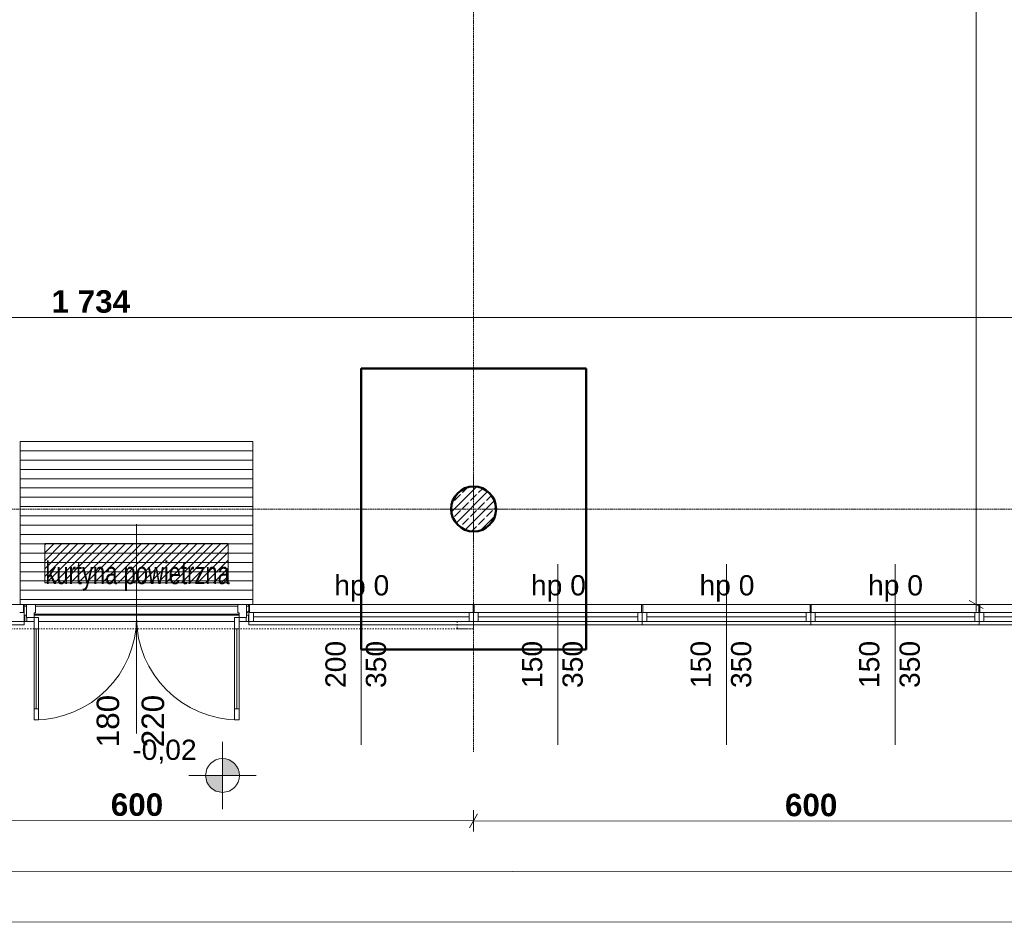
# Model space of a CAD drawing. Extents: x -7314 to 11761, y 144 to 9383.
# Tile 143 of 193: x 5025 to 5901, y 5717 to 6522. Entities that reach past the tile are written whole.
import ezdxf
from ezdxf.xclip import XClip

# ---------------------------------------------------------------- set-up
doc = ezdxf.new("R2010")
doc.units = 0
doc.header["$MEASUREMENT"] = 0
doc.header["$XCLIPFRAME"] = 0
for name, pattern in [('Krawędzie ukryte', [68, 48, -20]), ('Przerywana', [96, 48, -48]), ('Przerywana gęsta', [36, 24, -12]), ('Wipeout_Contour', [20000, 0, -20000])]:
    doc.linetypes.add(name, pattern=pattern)
for name, color, linetype in [('FORMA - Arch 01 - 299-A Wymiary Opisy wewnetrzne', 7, 'Continuous'), ('FORMA - Arch 01 - 410-K Osie', 7, 'Continuous'), ('FORMA - Arch 01 - 440-K Słupy', 7, 'Continuous'), ('FORMA - Arch 04 - Wymiary ogólne', 7, 'Continuous'), ('FORMA - Arch 05 - inst co', 7, 'Continuous')]:
    doc.layers.add(name, color=color, linetype=linetype)
doc.styles.add('STYL_AUTOMATYCZNY_2', font='arial.ttf')
doc.styles.add('STYL_AUTOMATYCZNY_7', font='arial.ttf', dxfattribs={"width": 0.7})
doc.styles.add('STYL_AUTOMATYCZNY_8', font='arial.ttf')
doc.styles.add('STYL_AUTOMATYCZNY_9', font='arial.ttf')
pattern_1 = [(0, (4185.3, -5972.398), (0, 17.320508), [0, -10]), (0, (4190.3, -5963.738), (0, 17.320508), [0, -10])]
pattern_2 = [(45, (4185.3, -5972.398), (-17.67767, 17.67767), []), (45, (4181.764, -5968.863), (-17.67767, 17.67767), []), (45, (4178.229, -5965.327), (-17.67767, 17.67767), [])]

# ---------------------------------------------------------------- blocks, each defined once
blk = doc.blocks.new('Rysunek_1_1', base_point=(4185.3, -5972.4))
at = {"linetype": 'Continuous', "lineweight": 13}
h = blk.add_hatch(dxfattribs=at)
h.set_pattern_fill('Sklejka_0001', color=252, style=0, pattern_type=2)
h.set_pattern_definition([(180, (5163.1415, 6031.112), (0, 8.27714), [])])
h.paths.add_polyline_path([(5232.45, 6146.94), (5025.53, 6146.94), (5025.53, 6001.98), (5232.45, 6001.98)])
at = {"layer": 'FORMA - Arch 01 - 299-A Wymiary Opisy wewnetrzne', "linetype": 'Continuous', "lineweight": 5}
for points in [[(5205.55, 5849.76), (5220.55, 5849.76), (5219.4, 5855.51), (5216.15, 5860.37), (5211.29, 5863.62), (5205.55, 5864.76)], [(5205.55, 5849.76), (5190.55, 5849.76), (5191.69, 5844.02), (5194.94, 5839.16), (5199.81, 5835.91), (5205.55, 5834.76)]]:
    blk.add_hatch(color=7, dxfattribs=at).paths.add_polyline_path(points)
at = {"layer": 'FORMA - Arch 01 - 440-K Słupy', "linetype": 'Continuous', "lineweight": 5}
h = blk.add_hatch(dxfattribs=at)
h.set_pattern_fill('beton_zbrojony_gęsty_0001', style=0, pattern_type=2)
h.set_pattern_definition([(45, (4185.3, -5972.398), (-7.071068, 7.071068), []), (45, (4181.764, -5968.863), (-7.071068, 7.071068), [7.5, -2.5])])
h.paths.add_polyline_path([(5449.04, 6086.9, 0.414214), (5429.04, 6106.9, 0.414214), (5409.04, 6086.9, 0.414214), (5429.04, 6066.9, 0.414214)])
at = {"layer": 'FORMA - Arch 05 - inst co', "linetype": 'Continuous', "lineweight": 15}
h = blk.add_hatch(dxfattribs=at)
h.set_pattern_fill('cegła_zwykła_gęsta_0001', color=214, style=0, pattern_type=2)
h.set_pattern_definition([(45, (4185.2997, -5972.398), (-3.535534, 3.535534), [])])
h.paths.add_polyline_path([(5210.62, 6021.06), (5210.62, 6056.06), (5047.46, 6056.06), (5047.46, 6021.06)])
at = {"color": 7, "linetype": 'Continuous', "lineweight": 13, "ltscale": 0.025}
for p, q in [((5429.04, 5983.9), (5429.04, 5986.9)), ((5579.04, 5983.9), (5579.04, 5986.9)), ((5729.04, 5983.9), (5729.04, 5986.9)), ((5879.04, 5983.9), (5879.04, 5986.9))]:
    blk.add_line(p, q, dxfattribs=at)
at = {"color": 251, "linetype": 'Continuous', "lineweight": 13, "ltscale": 0.025, "flags": 128}
blk.add_lwpolyline([(5232.45, 6146.94), (5025.53, 6146.94), (5025.53, 6001.98), (5232.45, 6001.98)], close=True, dxfattribs=at)
at = {"color": 7, "linetype": 'Przerywana', "lineweight": 13, "ltscale": 0.025, "flags": 128}
for points in [[(4827.82, 5980.34), (5429.04, 5980.34), (5429.04, 5986.9), (4827.82, 5986.9)], [(5414.38, 5986.9), (5414.38, 5980.34), (5429.04, 5980.34), (5429.04, 5986.9)]]:
    blk.add_lwpolyline(points, close=True, dxfattribs=at)
at = {"layer": 'FORMA - Arch 01 - 299-A Wymiary Opisy wewnetrzne', "color": 7, "linetype": 'Continuous', "lineweight": 5, "ltscale": 0.025}
for p, q in [((5205.55, 5819.76), (5205.55, 5879.77)), ((5175.55, 5849.76), (5235.55, 5849.76))]:
    blk.add_line(p, q, dxfattribs=at)
blk.add_circle((5205.55, 5849.76), 15, dxfattribs=at)
at = {"layer": 'FORMA - Arch 01 - 410-K Osie', "color": 7, "linetype": 'Krawędzie ukryte', "lineweight": 13, "ltscale": 0.025}
for p, q in [((9436.16, 6086.9), (587.6, 6086.9)), ((5429.04, 5890.7), (5429.04, 5870.77))]:
    blk.add_line(p, q, dxfattribs=at)
at = {"layer": 'FORMA - Arch 01 - 440-K Słupy', "color": 1, "linetype": 'Continuous', "lineweight": 13, "ltscale": 0.025}
for p, q in [((5429.04, 6094.9), (5429.04, 6114.9)), ((5421.04, 6086.9), (5401.04, 6086.9)), ((5437.04, 6086.9), (5457.04, 6086.9)), ((5429.04, 6078.9), (5429.04, 6058.9))]:
    blk.add_line(p, q, dxfattribs=at)
at = {"layer": 'FORMA - Arch 01 - 440-K Słupy', "color": 7, "linetype": 'Continuous', "lineweight": 25, "ltscale": 0.025, "flags": 128}
blk.add_lwpolyline([(5449.04, 6086.9, -0.414214), (5429.04, 6066.9, -0.414214), (5409.04, 6086.9, -0.414214), (5429.04, 6106.9, -0.414214)], format="xyb", close=True, dxfattribs=at)
at = {"layer": 'FORMA - Arch 01 - 440-K Słupy', "color": 1, "linetype": 'Continuous', "lineweight": 13, "ltscale": 0.025}
blk.add_point((5429.04, 6086.9), dxfattribs=at)
at = {"layer": 'FORMA - Arch 04 - Wymiary ogólne', "color": 154, "linetype": 'Continuous', "lineweight": 13, "ltscale": 0.025}
for p, q in [((5939.27, 6257.3), (4205.62, 6257.3)), ((5428.98, 5800), (5429, 5818.75)), ((4828.99, 5809.71), (5428.99, 5809.38)), ((5432.6, 5815.62), (5425.38, 5803.13)), ((5428.99, 5809.38), (6029, 5809.04)), ((3415.92, 5765.49), (8528.92, 5762.65)), ((3415.89, 5720.49), (9134.09, 5717.32))]:
    blk.add_line(p, q, dxfattribs=at)
at = {"layer": 'FORMA - Arch 05 - inst co', "color": 7, "linetype": 'Continuous', "lineweight": 13, "ltscale": 0.025, "flags": 128}
blk.add_lwpolyline([(5210.62, 6021.06), (5210.62, 6056.06), (5047.46, 6056.06), (5047.46, 6021.06)], close=True, dxfattribs=at)
at = {"color": 7, "linetype": 'Continuous', "lineweight": 13, "char_height": 18, "attachment_point": 7, "style": 'STYL_AUTOMATYCZNY_2'}
for insert in [(5305.02, 6004.57), (5480.02, 6004.57), (5630.02, 6004.57), (5780.02, 6004.57)]:
    blk.add_mtext('\\A1;{\\pql;\\pt0;\\fArial|b0|i0|c238|p0;\\W1.000000;hp 0\\fArial|b0|i0|c238|p0;\\W1.000000;\\A1{\\H.66x;\\S^  ;}\\fArial|b0|i0|c238|p0;\\W1.000000;\\fArial|b0|i0|c238|p0;\\W1.000000;}', dxfattribs=dict(at, insert=insert))
at = {"color": 7, "linetype": 'Continuous', "lineweight": 13, "insert": (5159.38, 5874.88), "char_height": 20, "attachment_point": 7, "rotation": 90, "style": 'STYL_AUTOMATYCZNY_2'}
blk.add_mtext('\\A1;{\\pql;\\pt0;\\fArial|b0|i0|c238|p0;\\W1.000000;220\\fArial|b0|i0|c238|p0;\\W1.000000;\\A1{\\H.66x;\\S^  ;}\\fArial|b0|i0|c238|p0;\\W1.000000;\\fArial|b0|i0|c238|p0;\\W1.000000;}', dxfattribs=at)
at = {"layer": 'FORMA - Arch 01 - 299-A Wymiary Opisy wewnetrzne', "color": 7, "linetype": 'Continuous', "lineweight": 13, "insert": (5125.23, 5860.29), "char_height": 18, "width": 56.2662, "attachment_point": 7, "style": 'STYL_AUTOMATYCZNY_8'}
blk.add_mtext('\\A1;{\\pql;\\fArial|b0|i0|c238|p0;\\W1.000000;-0,02}', dxfattribs=at)
at = {"layer": 'FORMA - Arch 04 - Wymiary ogólne', "color": 154, "linetype": 'Continuous', "lineweight": 13, "insert": (5053.38, 6261.3), "char_height": 20, "width": 68.6384, "attachment_point": 7, "style": 'STYL_AUTOMATYCZNY_9'}
blk.add_mtext('\\A1;{\\pql;\\fArial|b1|i0|c238|p0;\\W1.000000;1\xa0734}', dxfattribs=at)
at = {"layer": 'FORMA - Arch 04 - Wymiary ogólne', "color": 154, "linetype": 'Continuous', "lineweight": 13, "char_height": 20, "width": 45.7634, "attachment_point": 7, "rotation": 359.96817, "style": 'STYL_AUTOMATYCZNY_9'}
for insert in [(5106.11, 5813.56), (5706.11, 5813.22)]:
    blk.add_mtext('\\A1;{\\pql;\\fArial|b1|i0|c238|p0;\\W1.000000;600}', dxfattribs=dict(at, insert=insert))
at = {"layer": 'FORMA - Arch 05 - inst co', "color": 7, "linetype": 'Continuous', "lineweight": 13, "insert": (5047.88, 6014.02), "char_height": 20, "attachment_point": 7, "style": 'STYL_AUTOMATYCZNY_7'}
blk.add_mtext('\\A1;{\\pql;\\fArial|b0|i0|c238|p0;\\W0.700000;kurtyna powietrzna}', dxfattribs=at)
at = {"color": 254, "linetype": 'Wipeout_Contour', "lineweight": 0, "ltscale": 40453.745604}
blk.add_wipeout([(5428.54, 6001.9), (5428.54, 5994.9), (5429.04, 5994.9), (5429.04, 6001.4), (5429.04, 6001.9)], dxfattribs=at)
at = {"color": 254, "linetype": 'Wipeout_Contour', "lineweight": 0, "ltscale": 40960.756733}
blk.add_wipeout([(5578.54, 6001.9), (5578.54, 5994.9), (5579.04, 5994.9), (5579.04, 6001.4), (5579.04, 6001.9)], dxfattribs=at)
at = {"color": 254, "linetype": 'Wipeout_Contour', "lineweight": 0, "ltscale": 41475.132922}
blk.add_wipeout([(5728.54, 6001.9), (5728.54, 5994.9), (5729.04, 5994.9), (5729.04, 6001.4), (5729.04, 6001.9)], dxfattribs=at)
at = {"color": 254, "linetype": 'Wipeout_Contour', "lineweight": 0, "ltscale": 41996.603547}
blk.add_wipeout([(5878.54, 6001.9), (5878.54, 5994.9), (5879.04, 5994.9), (5879.04, 6001.4), (5879.04, 6001.9)], dxfattribs=at)
at = {"linetype": 'Continuous', "lineweight": 5}
h = blk.add_hatch(dxfattribs=at)
h.set_pattern_fill('Tynk__4__0001', style=0, pattern_type=2)
h.set_pattern_definition(pattern_1)
h.paths.add_polyline_path([(5428.54, 6001.9), (5428.54, 5994.9), (5429.04, 5994.9), (5429.04, 6001.4), (5429.04, 6001.9)])
h = blk.add_hatch(dxfattribs=at)
h.set_pattern_fill('Tynk__4__0001', style=0, pattern_type=2)
h.set_pattern_definition(pattern_1)
h.paths.add_polyline_path([(5578.54, 6001.9), (5578.54, 5994.9), (5579.04, 5994.9), (5579.04, 6001.4), (5579.04, 6001.9)])
h = blk.add_hatch(dxfattribs=at)
h.set_pattern_fill('Tynk__4__0001', style=0, pattern_type=2)
h.set_pattern_definition(pattern_1)
h.paths.add_polyline_path([(5728.54, 6001.9), (5728.54, 5994.9), (5729.04, 5994.9), (5729.04, 6001.4), (5729.04, 6001.9)])
h = blk.add_hatch(dxfattribs=at)
h.set_pattern_fill('Tynk__4__0001', style=0, pattern_type=2)
h.set_pattern_definition(pattern_1)
h.paths.add_polyline_path([(5878.54, 6001.9), (5878.54, 5994.9), (5879.04, 5994.9), (5879.04, 6001.4), (5879.04, 6001.9)])
at = {"color": 254, "linetype": 'Wipeout_Contour', "lineweight": 0, "ltscale": 39791.644677}
blk.add_wipeout([(5229.04, 6001.9), (5229.04, 6001.4), (5229.04, 5994.9), (5229.54, 5994.9), (5229.54, 6001.9)], dxfattribs=at)
at = {"linetype": 'Continuous', "lineweight": 5}
h = blk.add_hatch(dxfattribs=at)
h.set_pattern_fill('Tynk__4__0001', style=0, pattern_type=2)
h.set_pattern_definition(pattern_1)
h.paths.add_polyline_path([(5229.04, 6001.9), (5229.04, 6001.4), (5229.04, 5994.9), (5229.54, 5994.9), (5229.54, 6001.9)])
at = {"color": 254, "linetype": 'Wipeout_Contour', "lineweight": 0, "ltscale": 40455.758525}
blk.add_wipeout([(5429.04, 6001.9), (5429.04, 6001.4), (5429.04, 5994.9), (5429.54, 5994.9), (5429.54, 6001.9)], dxfattribs=at)
at = {"color": 254, "linetype": 'Wipeout_Contour', "lineweight": 0, "ltscale": 40962.799667}
blk.add_wipeout([(5579.04, 6001.9), (5579.04, 6001.4), (5579.04, 5994.9), (5579.54, 5994.9), (5579.54, 6001.9)], dxfattribs=at)
at = {"color": 254, "linetype": 'Wipeout_Contour', "lineweight": 0, "ltscale": 41477.204767}
blk.add_wipeout([(5729.04, 6001.9), (5729.04, 6001.4), (5729.04, 5994.9), (5729.54, 5994.9), (5729.54, 6001.9)], dxfattribs=at)
at = {"color": 254, "linetype": 'Wipeout_Contour', "lineweight": 0, "ltscale": 41998.703241}
blk.add_wipeout([(5879.04, 6001.9), (5879.04, 6001.4), (5879.04, 5994.9), (5879.54, 5994.9), (5879.54, 6001.9)], dxfattribs=at)
at = {"linetype": 'Continuous', "lineweight": 5}
h = blk.add_hatch(dxfattribs=at)
h.set_pattern_fill('Tynk__4__0001', style=0, pattern_type=2)
h.set_pattern_definition(pattern_1)
h.paths.add_polyline_path([(5429.04, 6001.9), (5429.04, 6001.4), (5429.04, 5994.9), (5429.54, 5994.9), (5429.54, 6001.9)])
h = blk.add_hatch(dxfattribs=at)
h.set_pattern_fill('Tynk__4__0001', style=0, pattern_type=2)
h.set_pattern_definition(pattern_1)
h.paths.add_polyline_path([(5579.04, 6001.9), (5579.04, 6001.4), (5579.04, 5994.9), (5579.54, 5994.9), (5579.54, 6001.9)])
h = blk.add_hatch(dxfattribs=at)
h.set_pattern_fill('Tynk__4__0001', style=0, pattern_type=2)
h.set_pattern_definition(pattern_1)
h.paths.add_polyline_path([(5729.04, 6001.9), (5729.04, 6001.4), (5729.04, 5994.9), (5729.54, 5994.9), (5729.54, 6001.9)])
h = blk.add_hatch(dxfattribs=at)
h.set_pattern_fill('Tynk__4__0001', style=0, pattern_type=2)
h.set_pattern_definition(pattern_1)
h.paths.add_polyline_path([(5879.04, 6001.9), (5879.04, 6001.4), (5879.04, 5994.9), (5879.54, 5994.9), (5879.54, 6001.9)])
at = {"color": 7, "linetype": 'Continuous', "lineweight": 13, "ltscale": 0.025}
for p, q in [((5428.54, 5994.9), (5428.54, 6001.9)), ((5429.04, 6001.9), (5428.54, 6001.9)), ((5429.04, 6001.9), (5428.54, 6001.9)), ((5429.04, 5994.9), (5428.54, 5994.9)), ((5429.04, 6001.9), (5429.54, 6001.9)), ((5429.04, 6001.9), (5429.54, 6001.9)), ((5429.04, 5994.9), (5429.54, 5994.9)), ((5429.54, 5994.9), (5429.54, 6001.9)), ((5429.54, 6001.9), (5578.54, 6001.9)), ((5578.54, 5994.9), (5578.54, 6001.9)), ((5579.04, 6001.9), (5578.54, 6001.9)), ((5579.04, 6001.9), (5578.54, 6001.9)), ((5579.04, 5994.9), (5578.54, 5994.9)), ((5579.04, 6001.9), (5579.54, 6001.9)), ((5579.04, 6001.9), (5579.54, 6001.9)), ((5579.04, 5994.9), (5579.54, 5994.9)), ((5579.54, 5994.9), (5579.54, 6001.9)), ((5579.54, 6001.9), (5728.54, 6001.9)), ((5728.54, 5994.9), (5728.54, 6001.9)), ((5729.04, 6001.9), (5728.54, 6001.9)), ((5729.04, 6001.9), (5728.54, 6001.9)), ((5729.04, 5994.9), (5728.54, 5994.9)), ((5729.04, 6001.9), (5729.54, 6001.9)), ((5729.04, 6001.9), (5729.54, 6001.9)), ((5729.04, 5994.9), (5729.54, 5994.9)), ((5729.54, 5994.9), (5729.54, 6001.9)), ((5729.54, 6001.9), (5878.54, 6001.9)), ((5878.54, 5994.9), (5878.54, 6001.9)), ((5879.04, 6001.9), (5878.54, 6001.9)), ((5879.04, 6001.9), (5878.54, 6001.9)), ((5879.04, 5994.9), (5878.54, 5994.9)), ((5879.04, 6001.9), (5879.54, 6001.9)), ((5879.04, 6001.9), (5879.54, 6001.9)), ((5879.04, 5994.9), (5879.54, 5994.9)), ((5879.54, 5994.9), (5879.54, 6001.9)), ((5879.54, 6001.9), (6028.54, 6001.9))]:
    blk.add_line(p, q, dxfattribs=at)
at = {"layer": 'FORMA - Arch 04 - Wymiary ogólne', "color": 154, "linetype": 'Continuous', "lineweight": 13, "ltscale": 0.025}
for p, q in [((5876.37, 6001.9), (5876.37, 7291.41)), ((5885.74, 6001.9), (5866.99, 6001.9))]:
    blk.add_line(p, q, dxfattribs=at)
at = {"color": 254, "linetype": 'Wipeout_Contour', "lineweight": 0, "ltscale": 94687.984078}
blk.add_wipeout([(5228.54, 5986.9), (5228.54, 5992.4), (5229.04, 5992.4), (5229.04, 6000.4), (5228.54, 6000.4), (5228.54, 6001.9), (5029.54, 6001.9), (5029.54, 6000.4), (5029.04, 6000.4), (5029.04, 5992.4), (5029.54, 5992.4), (5029.54, 5986.9)], dxfattribs=at)
at = {"color": 254, "linetype": 'Wipeout_Contour', "lineweight": 0, "ltscale": 39150.042026}
blk.add_wipeout([(5029.04, 6001.9), (5029.04, 6001.4), (5029.04, 6000.4), (5029.54, 6000.4), (5029.54, 6001.9)], dxfattribs=at)
at = {"color": 254, "linetype": 'Wipeout_Contour', "lineweight": 0, "ltscale": 39797.767863}
blk.add_wipeout([(5228.54, 6001.9), (5228.54, 6000.4), (5229.04, 6000.4), (5229.04, 6001.4), (5229.04, 6001.9)], dxfattribs=at)
at = {"color": 254, "linetype": 'Wipeout_Contour', "lineweight": 0, "ltscale": 39103.63439}
blk.add_wipeout([(5029.54, 5986.9), (5029.54, 5992.4), (5029.04, 5992.4), (5029.04, 5987.4), (5029.04, 5986.9)], dxfattribs=at)
at = {"color": 254, "linetype": 'Wipeout_Contour', "lineweight": 0, "ltscale": 39752.116369}
blk.add_wipeout([(5229.04, 5986.9), (5229.04, 5987.4), (5229.04, 5992.4), (5228.54, 5992.4), (5228.54, 5986.9)], dxfattribs=at)
at = {"linetype": 'Continuous', "lineweight": 5}
h = blk.add_hatch(dxfattribs=at)
h.set_pattern_fill('Tynk__4__0001', style=0, pattern_type=2)
h.set_pattern_definition(pattern_1)
h.paths.add_polyline_path([(5029.04, 6001.9), (5029.04, 6001.4), (5029.04, 6000.4), (5029.54, 6000.4), (5029.54, 6001.9)])
h = blk.add_hatch(dxfattribs=at)
h.set_pattern_fill('Tynk__4__0001', style=0, pattern_type=2)
h.set_pattern_definition(pattern_1)
h.paths.add_polyline_path([(5228.54, 6001.9), (5228.54, 6000.4), (5229.04, 6000.4), (5229.04, 6001.4), (5229.04, 6001.9)])
h = blk.add_hatch(dxfattribs=at)
h.set_pattern_fill('Tynk__4__0001', style=0, pattern_type=2)
h.set_pattern_definition(pattern_1)
h.paths.add_polyline_path([(5029.54, 5986.9), (5029.54, 5992.4), (5029.04, 5992.4), (5029.04, 5987.4), (5029.04, 5986.9)])
h = blk.add_hatch(dxfattribs=at)
h.set_pattern_fill('Tynk__4__0001', style=0, pattern_type=2)
h.set_pattern_definition(pattern_1)
h.paths.add_polyline_path([(5229.04, 5986.9), (5229.04, 5987.4), (5229.04, 5992.4), (5228.54, 5992.4), (5228.54, 5986.9)])
at = {"color": 254, "linetype": 'Wipeout_Contour', "lineweight": 0, "ltscale": 39139.88643}
blk.add_wipeout([(5028.54, 6001.9), (5028.54, 5994.9), (5029.04, 5994.9), (5029.04, 6001.4), (5029.04, 6001.9)], dxfattribs=at)
at = {"linetype": 'Continuous', "lineweight": 5}
h = blk.add_hatch(dxfattribs=at)
h.set_pattern_fill('Tynk__4__0001', style=0, pattern_type=2)
h.set_pattern_definition(pattern_1)
h.paths.add_polyline_path([(5028.54, 6001.9), (5028.54, 5994.9), (5029.04, 5994.9), (5029.04, 6001.4), (5029.04, 6001.9)])
at = {"color": 254, "linetype": 'Wipeout_Contour', "lineweight": 0, "ltscale": 78894.848299}
blk.add_wipeout([(5223.04, 6001.9), (5035.04, 6001.9), (5031.04, 6001.9), (5031.04, 5990.4), (5031.54, 5990.4), (5031.54, 5986.9), (5226.54, 5986.9), (5226.54, 5990.4), (5227.04, 5990.4), (5227.04, 6001.9)], dxfattribs=at)
at = {"color": 7, "linetype": 'Continuous', "lineweight": 13, "ltscale": 0.025}
for p, q in [((5028.54, 5994.9), (5028.54, 6001.9)), ((5029.04, 6001.9), (5028.54, 6001.9)), ((5029.04, 5994.9), (5028.54, 5994.9)), ((5029.04, 6001.9), (5029.54, 6001.9)), ((5029.04, 6000.4), (5029.54, 6000.4)), ((5029.54, 6000.4), (5029.54, 6001.9)), ((5029.54, 6001.9), (5228.54, 6001.9)), ((5228.54, 6000.4), (5228.54, 6001.9)), ((5229.04, 6001.9), (5228.54, 6001.9)), ((5229.04, 6000.4), (5228.54, 6000.4)), ((5229.04, 6001.9), (5229.54, 6001.9)), ((5229.04, 6001.9), (5229.54, 6001.9)), ((5229.04, 5994.9), (5229.54, 5994.9)), ((5229.54, 5994.9), (5229.54, 6001.9)), ((5229.54, 6001.9), (5428.54, 6001.9)), ((5029.04, 5992.4), (5029.54, 5992.4)), ((5029.04, 5986.9), (5029.54, 5986.9)), ((5029.04, 5986.9), (5029.54, 5986.9)), ((5029.04, 5983.9), (5029.04, 5986.9)), ((5029.54, 5992.4), (5029.54, 5986.9)), ((5228.54, 5992.4), (5228.54, 5986.9)), ((5229.04, 5992.4), (5228.54, 5992.4)), ((5229.04, 5986.9), (5228.54, 5986.9)), ((5229.04, 5986.9), (5229.04, 5983.9)), ((4829.04, 5983.9), (5029.04, 5983.9)), ((5229.04, 5983.9), (5429.04, 5983.9))]:
    blk.add_line(p, q, dxfattribs=at)
at = {"color": 7, "linetype": 'Przerywana gęsta', "lineweight": 13, "ltscale": 0.025}
for p, q in [((4829.04, 5986.9), (5029.04, 5986.9)), ((5229.04, 5986.9), (5429.04, 5986.9))]:
    blk.add_line(p, q, dxfattribs=at)
at = {"color": 254, "linetype": 'Wipeout_Contour', "lineweight": 0, "ltscale": 31813.113844}
blk.add_wipeout([(5229.04, 5986.9), (5233.04, 5986.9), (5233.04, 5994.9), (5229.04, 5994.9)], dxfattribs=at)
at = {"color": 254, "linetype": 'Wipeout_Contour', "lineweight": 0, "ltscale": 32334.160862}
blk.add_wipeout([(5429.04, 5994.9), (5425.04, 5994.9), (5425.04, 5986.9), (5429.04, 5986.9)], dxfattribs=at)
at = {"color": 7, "linetype": 'Continuous', "lineweight": 13, "ltscale": 0.025}
blk.add_line((5029.54, 5986.9), (5228.54, 5986.9), dxfattribs=at)
at = {"color": 254, "linetype": 'Wipeout_Contour', "lineweight": 0, "ltscale": 32073.571118}
blk.add_wipeout([(5233.04, 5986.9), (5425.04, 5986.9), (5425.04, 5994.9), (5233.04, 5994.9)], dxfattribs=at)
at = {"color": 7, "linetype": 'Continuous', "lineweight": 15, "ltscale": 0.025}
for p, q in [((5329.04, 5876.9), (5329.04, 6037.81)), ((5233.04, 5994.9), (5229.04, 5994.9)), ((5233.04, 5986.9), (5233.04, 5994.9)), ((5429.04, 5994.9), (5425.04, 5994.9)), ((5425.04, 5994.9), (5425.04, 5986.9)), ((5229.04, 5986.9), (5233.04, 5986.9)), ((5425.04, 5986.9), (5429.04, 5986.9))]:
    blk.add_line(p, q, dxfattribs=at)
at = {"color": 7, "linetype": 'Continuous', "lineweight": 13, "ltscale": 0.025}
for p, q in [((5229.04, 5987.4), (5229.04, 5994.9)), ((5229.04, 5987.4), (5229.04, 5994.9)), ((5229.54, 5994.9), (5229.54, 6001.9)), ((5425.04, 5994.9), (5233.04, 5994.9)), ((5428.54, 5994.9), (5428.54, 6001.9)), ((5429.04, 5987.4), (5429.04, 5994.9)), ((5429.04, 5987.4), (5429.04, 5994.9)), ((5229.04, 5986.9), (5228.54, 5986.9)), ((5229.04, 5986.9), (5229.04, 5987.4)), ((5229.04, 5986.9), (5229.04, 5987.4)), ((5233.04, 5990.9), (5425.04, 5990.9)), ((5233.04, 5986.9), (5425.04, 5986.9)), ((5429.04, 5986.9), (5429.04, 5987.4)), ((5429.04, 5986.9), (5429.04, 5987.4)), ((5429.04, 5986.9), (5429.04, 5983.9)), ((5429.04, 5983.9), (5579.04, 5983.9))]:
    blk.add_line(p, q, dxfattribs=at)
at = {"color": 7, "linetype": 'Przerywana gęsta', "lineweight": 13, "ltscale": 0.025}
blk.add_line((5429.04, 5986.9), (5579.04, 5986.9), dxfattribs=at)
at = {"color": 7, "linetype": 'Continuous', "lineweight": 13, "char_height": 18, "attachment_point": 7, "rotation": 90, "style": 'STYL_AUTOMATYCZNY_2'}
for s, insert in [('\\A1;{\\pql;\\pt0;\\fArial|b0|i0|c238|p0;\\W1.000000;200\\fArial|b0|i0|c238|p0;\\W1.000000;\\A1{\\H.66x;\\S^  ;}\\fArial|b0|i0|c238|p0;\\W1.000000;\\fArial|b0|i0|c238|p0;\\W1.000000;}', (5320.34, 5927.59)), ('\\A1;{\\pql;\\pt0;\\fArial|b0|i0|c238|p0;\\W1.000000;350\\fArial|b0|i0|c238|p0;\\W1.000000;\\A1{\\H.66x;\\S^  ;}\\fArial|b0|i0|c238|p0;\\W1.000000;\\fArial|b0|i0|c238|p0;\\W1.000000;}', (5356.35, 5927.59))]:
    blk.add_mtext(s, dxfattribs=dict(at, insert=insert))
at = {"color": 254, "linetype": 'Wipeout_Contour', "lineweight": 0, "ltscale": 31564.426703}
blk.add_wipeout([(5229.04, 5992.4), (5229.04, 6000.4), (5029.04, 6000.4), (5029.04, 5992.4)], dxfattribs=at)
at = {"color": 254, "linetype": 'Wipeout_Contour', "lineweight": 0, "ltscale": 32344.904945}
blk.add_wipeout([(5429.04, 5986.9), (5433.04, 5986.9), (5433.04, 5994.9), (5429.04, 5994.9)], dxfattribs=at)
at = {"color": 254, "linetype": 'Wipeout_Contour', "lineweight": 0, "ltscale": 32740.002386}
blk.add_wipeout([(5579.04, 5994.9), (5575.04, 5994.9), (5575.04, 5986.9), (5579.04, 5986.9)], dxfattribs=at)
at = {"color": 7, "linetype": 'Continuous', "lineweight": 15, "ltscale": 0.025}
blk.add_line((5129.04, 6073.43), (5129.04, 5887.04), dxfattribs=at)
at = {"color": 7, "linetype": 'Continuous', "lineweight": 13, "ltscale": 0.025}
for centre, start, end in [((5037.84, 5990.4), 270, 0), ((5220.24, 5990.4), 180, 270)]:
    blk.add_arc(centre, 91.2, start, end, dxfattribs=at)
at = {"color": 254, "linetype": 'Wipeout_Contour', "lineweight": 0, "ltscale": 31309.590075}
blk.add_wipeout([(5029.04, 5992.4), (5033.04, 5992.4), (5033.04, 6000.4), (5029.04, 6000.4)], dxfattribs=at)
at = {"color": 254, "linetype": 'Wipeout_Contour', "lineweight": 0, "ltscale": 31819.173102}
blk.add_wipeout([(5225.04, 5992.4), (5229.04, 5992.4), (5229.04, 6000.4), (5225.04, 6000.4)], dxfattribs=at)
at = {"color": 254, "linetype": 'Wipeout_Contour', "lineweight": 0, "ltscale": 32542.406285}
blk.add_wipeout([(5433.04, 5986.9), (5575.04, 5986.9), (5575.04, 5994.9), (5433.04, 5994.9)], dxfattribs=at)
at = {"linetype": 'Continuous', "lineweight": 5}
h = blk.add_hatch(dxfattribs=at)
h.set_pattern_fill('Aluminium_0001', style=0, pattern_type=2)
h.set_pattern_definition(pattern_2)
h.paths.add_polyline_path([(5029.04, 5992.4), (5033.04, 5992.4), (5033.04, 6000.4), (5029.04, 6000.4)])
h = blk.add_hatch(dxfattribs=at)
h.set_pattern_fill('Aluminium_0001', style=0, pattern_type=2)
h.set_pattern_definition(pattern_2)
h.paths.add_polyline_path([(5225.04, 5992.4), (5229.04, 5992.4), (5229.04, 6000.4), (5225.04, 6000.4)])
at = {"color": 7, "linetype": 'Continuous', "lineweight": 15, "ltscale": 0.025}
for p, q in [((5504.04, 5876.9), (5504.04, 6037.81)), ((5433.04, 5994.9), (5429.04, 5994.9)), ((5433.04, 5986.9), (5433.04, 5994.9)), ((5579.04, 5994.9), (5575.04, 5994.9)), ((5575.04, 5994.9), (5575.04, 5986.9)), ((5429.04, 5986.9), (5433.04, 5986.9)), ((5575.04, 5986.9), (5579.04, 5986.9))]:
    blk.add_line(p, q, dxfattribs=at)
at = {"color": 7, "linetype": 'Continuous', "lineweight": 13, "ltscale": 0.025}
for p, q in [((4829.54, 6001.9), (5028.54, 6001.9)), ((5029.04, 6001.9), (5028.54, 6001.9)), ((5029.04, 6001.9), (5029.54, 6001.9)), ((5029.04, 6000.4), (5229.04, 6000.4)), ((5029.04, 5992.4), (5029.04, 6000.4)), ((5029.04, 6000.4), (5033.04, 6000.4)), ((5029.04, 5992.4), (5029.04, 6000.4)), ((5029.04, 5992.4), (5029.04, 6000.4)), ((5029.54, 6000.4), (5029.54, 6001.9)), ((5033.04, 6000.4), (5033.04, 5992.4)), ((5225.04, 5992.4), (5225.04, 6000.4)), ((5225.04, 6000.4), (5229.04, 6000.4)), ((5229.04, 6001.9), (5228.54, 6001.9)), ((5228.54, 6000.4), (5228.54, 6001.9)), ((5229.04, 6000.4), (5229.04, 5992.4)), ((5229.04, 5992.4), (5229.04, 6000.4)), ((5229.04, 5992.4), (5229.04, 6000.4)), ((5429.04, 5987.4), (5429.04, 5994.9)), ((5429.04, 5987.4), (5429.04, 5994.9)), ((5429.54, 5994.9), (5429.54, 6001.9)), ((5575.04, 5994.9), (5433.04, 5994.9)), ((5578.54, 5994.9), (5578.54, 6001.9)), ((5579.04, 5987.4), (5579.04, 5994.9)), ((5579.04, 5987.4), (5579.04, 5994.9)), ((5029.04, 5992.4), (5229.04, 5992.4)), ((5033.04, 5992.4), (5029.04, 5992.4)), ((5029.54, 5992.4), (5029.54, 5986.9)), ((5033.04, 5993.4), (5225.04, 5993.4)), ((5229.04, 5992.4), (5225.04, 5992.4)), ((5228.54, 5992.4), (5228.54, 5986.9)), ((5429.04, 5986.9), (5429.04, 5987.4)), ((5429.04, 5986.9), (5429.04, 5987.4)), ((5433.04, 5990.9), (5575.04, 5990.9)), ((5433.04, 5986.9), (5575.04, 5986.9)), ((5579.04, 5986.9), (5579.04, 5987.4)), ((5579.04, 5986.9), (5579.04, 5987.4)), ((5579.04, 5986.9), (5579.04, 5983.9)), ((5579.04, 5983.9), (5729.04, 5983.9))]:
    blk.add_line(p, q, dxfattribs=at)
at = {"color": 7, "linetype": 'Przerywana gęsta', "lineweight": 13, "ltscale": 0.025}
blk.add_line((5579.04, 5986.9), (5729.04, 5986.9), dxfattribs=at)
at = {"layer": 'FORMA - Arch 01 - 410-K Osie', "color": 7, "linetype": 'Krawędzie ukryte', "lineweight": 13, "ltscale": 0.025}
blk.add_line((5429.04, 5890.7), (5429.04, 8978.35), dxfattribs=at)
at = {"color": 7, "linetype": 'Continuous', "lineweight": 13, "char_height": 18, "attachment_point": 7, "rotation": 90, "style": 'STYL_AUTOMATYCZNY_2'}
for s, insert in [('\\A1;{\\pql;\\pt0;\\fArial|b0|i0|c238|p0;\\W1.000000;150\\fArial|b0|i0|c238|p0;\\W1.000000;\\A1{\\H.66x;\\S^  ;}\\fArial|b0|i0|c238|p0;\\W1.000000;\\fArial|b0|i0|c238|p0;\\W1.000000;}', (5495.34, 5927.59)), ('\\A1;{\\pql;\\pt0;\\fArial|b0|i0|c238|p0;\\W1.000000;350\\fArial|b0|i0|c238|p0;\\W1.000000;\\A1{\\H.66x;\\S^  ;}\\fArial|b0|i0|c238|p0;\\W1.000000;\\fArial|b0|i0|c238|p0;\\W1.000000;}', (5531.35, 5927.59))]:
    blk.add_mtext(s, dxfattribs=dict(at, insert=insert))
at = {"color": 254, "linetype": 'Wipeout_Contour', "lineweight": 0, "ltscale": 31050.80851}
blk.add_wipeout([(5037.84, 5899.2), (5041.84, 5899.2), (5041.84, 5909.2), (5037.84, 5909.2)], dxfattribs=at)
at = {"color": 254, "linetype": 'Wipeout_Contour', "lineweight": 0, "ltscale": 31518.778241}
blk.add_wipeout([(5220.24, 5899.2), (5220.24, 5909.2), (5216.24, 5909.2), (5216.24, 5899.2)], dxfattribs=at)
at = {"color": 7, "linetype": 'Continuous', "lineweight": 13, "ltscale": 0.025}
for p, q in [((5041.84, 5899.2), (5037.84, 5899.2)), ((5216.24, 5899.2), (5220.24, 5899.2))]:
    blk.add_line(p, q, dxfattribs=at)
at = {"color": 254, "linetype": 'Wipeout_Contour', "lineweight": 0, "ltscale": 31282.452456}
blk.add_wipeout([(5029.04, 5994.9), (5025.04, 5994.9), (5025.04, 5986.9), (5029.04, 5986.9)], dxfattribs=at)
at = {"color": 254, "linetype": 'Wipeout_Contour', "lineweight": 0, "ltscale": 47705.777436}
blk.add_wipeout([(5227.04, 6001.9), (5219.04, 6001.9), (5219.04, 5994.4), (5220.24, 5994.4), (5220.24, 5990.4), (5227.04, 5990.4)], dxfattribs=at)
at = {"color": 254, "linetype": 'Wipeout_Contour', "lineweight": 0, "ltscale": 32750.906453}
blk.add_wipeout([(5579.04, 5986.9), (5583.04, 5986.9), (5583.04, 5994.9), (5579.04, 5994.9)], dxfattribs=at)
at = {"color": 254, "linetype": 'Wipeout_Contour', "lineweight": 0, "ltscale": 33151.735306}
blk.add_wipeout([(5729.04, 5994.9), (5725.04, 5994.9), (5725.04, 5986.9), (5729.04, 5986.9)], dxfattribs=at)
at = {"color": 7, "linetype": 'Continuous', "lineweight": 15, "ltscale": 0.025}
for p, q in [((5029.04, 5994.9), (5025.04, 5994.9)), ((5219.04, 6001.9), (5227.04, 6001.9)), ((5227.04, 6001.9), (5227.04, 5990.4)), ((5025.04, 5986.9), (5029.04, 5986.9))]:
    blk.add_line(p, q, dxfattribs=at)
at = {"color": 7, "linetype": 'Continuous', "lineweight": 13, "ltscale": 0.025}
for p, q in [((5028.54, 5994.9), (5028.54, 6001.9)), ((5029.04, 5987.4), (5029.04, 5994.9)), ((5029.04, 5987.4), (5029.04, 5994.9)), ((5227.04, 6001.9), (5227.04, 6001.4)), ((5227.04, 6001.9), (5227.04, 6001.4)), ((5227.04, 6001.4), (5227.04, 5990.4)), ((5227.04, 6001.4), (5227.04, 5990.4)), ((5029.04, 5986.9), (5029.04, 5987.4)), ((5029.04, 5986.9), (5029.04, 5987.4)), ((5226.54, 5990.4), (5226.54, 5986.9)), ((5227.04, 5986.9), (5226.54, 5986.9))]:
    blk.add_line(p, q, dxfattribs=at)
at = {"color": 254, "linetype": 'Wipeout_Contour', "lineweight": 0, "ltscale": 32951.27502}
blk.add_wipeout([(5583.04, 5986.9), (5725.04, 5986.9), (5725.04, 5994.9), (5583.04, 5994.9)], dxfattribs=at)
at = {"color": 254, "linetype": 'Wipeout_Contour', "lineweight": 0, "ltscale": 31762.876757}
blk.add_wipeout([(5216.24, 5990.4), (5216.24, 5980.4), (5220.24, 5980.4), (5220.24, 5990.4)], dxfattribs=at)
at = {"color": 7, "linetype": 'Continuous', "lineweight": 15, "ltscale": 0.025}
for p, q in [((5654.04, 5876.9), (5654.04, 6037.81)), ((5219.04, 5994.4), (5219.04, 6001.9)), ((5220.24, 5994.4), (5219.04, 5994.4)), ((5220.24, 5990.4), (5220.24, 5994.4)), ((5583.04, 5994.9), (5579.04, 5994.9)), ((5583.04, 5986.9), (5583.04, 5994.9)), ((5729.04, 5994.9), (5725.04, 5994.9)), ((5725.04, 5994.9), (5725.04, 5986.9)), ((5227.04, 5990.4), (5220.24, 5990.4)), ((5579.04, 5986.9), (5583.04, 5986.9)), ((5725.04, 5986.9), (5729.04, 5986.9))]:
    blk.add_line(p, q, dxfattribs=at)
at = {"color": 7, "linetype": 'Continuous', "lineweight": 13, "ltscale": 0.025}
for p, q in [((5579.04, 5987.4), (5579.04, 5994.9)), ((5579.04, 5987.4), (5579.04, 5994.9)), ((5579.54, 5994.9), (5579.54, 6001.9)), ((5725.04, 5994.9), (5583.04, 5994.9)), ((5728.54, 5994.9), (5728.54, 6001.9)), ((5729.04, 5987.4), (5729.04, 5994.9)), ((5729.04, 5987.4), (5729.04, 5994.9)), ((5220.24, 5990.4), (5216.24, 5990.4)), ((5579.04, 5986.9), (5579.04, 5987.4)), ((5579.04, 5986.9), (5579.04, 5987.4)), ((5583.04, 5990.9), (5725.04, 5990.9)), ((5583.04, 5986.9), (5725.04, 5986.9)), ((5729.04, 5986.9), (5729.04, 5987.4)), ((5729.04, 5986.9), (5729.04, 5987.4)), ((5729.04, 5986.9), (5729.04, 5983.9)), ((5729.04, 5983.9), (5879.04, 5983.9))]:
    blk.add_line(p, q, dxfattribs=at)
at = {"color": 7, "linetype": 'Przerywana gęsta', "lineweight": 13, "ltscale": 0.025}
blk.add_line((5729.04, 5986.9), (5879.04, 5986.9), dxfattribs=at)
at = {"color": 7, "linetype": 'Continuous', "lineweight": 13, "char_height": 18, "attachment_point": 7, "rotation": 90, "style": 'STYL_AUTOMATYCZNY_2'}
for s, insert in [('\\A1;{\\pql;\\pt0;\\fArial|b0|i0|c238|p0;\\W1.000000;150\\fArial|b0|i0|c238|p0;\\W1.000000;\\A1{\\H.66x;\\S^  ;}\\fArial|b0|i0|c238|p0;\\W1.000000;\\fArial|b0|i0|c238|p0;\\W1.000000;}', (5645.34, 5927.59)), ('\\A1;{\\pql;\\pt0;\\fArial|b0|i0|c238|p0;\\W1.000000;350\\fArial|b0|i0|c238|p0;\\W1.000000;\\A1{\\H.66x;\\S^  ;}\\fArial|b0|i0|c238|p0;\\W1.000000;\\fArial|b0|i0|c238|p0;\\W1.000000;}', (5681.35, 5927.59))]:
    blk.add_mtext(s, dxfattribs=dict(at, insert=insert))
at = {"color": 254, "linetype": 'Wipeout_Contour', "lineweight": 0, "ltscale": 46978.906908}
blk.add_wipeout([(5039.04, 6001.9), (5031.04, 6001.9), (5031.04, 5990.4), (5037.84, 5990.4), (5037.84, 5994.4), (5039.04, 5994.4)], dxfattribs=at)
at = {"color": 254, "linetype": 'Wipeout_Contour', "lineweight": 0, "ltscale": 31643.417601}
blk.add_wipeout([(5220.24, 5909.2), (5220.24, 5980.4), (5218.24, 5980.4), (5218.24, 5909.2)], dxfattribs=at)
at = {"color": 7, "linetype": 'Continuous', "lineweight": 15, "ltscale": 0.025}
for p, q in [((5031.04, 5990.4), (5031.04, 6001.9)), ((5031.04, 6001.9), (5039.04, 6001.9))]:
    blk.add_line(p, q, dxfattribs=at)
at = {"color": 7, "linetype": 'Continuous', "lineweight": 13, "ltscale": 0.025}
for p, q in [((5031.04, 6001.9), (5031.04, 6001.4)), ((5031.04, 6001.9), (5031.04, 6001.4)), ((5031.04, 6001.4), (5031.04, 5990.4)), ((5031.04, 6001.4), (5031.04, 5990.4)), ((5031.04, 5986.9), (5031.54, 5986.9)), ((5031.54, 5990.4), (5031.54, 5986.9))]:
    blk.add_line(p, q, dxfattribs=at)
at = {"color": 7, "linetype": 'Continuous', "lineweight": 13, "ltscale": 0.025, "flags": 128}
blk.add_lwpolyline([(5220.24, 5909.2), (5220.24, 5980.4), (5218.24, 5980.4), (5218.24, 5909.2)], close=True, dxfattribs=at)
at = {"color": 254, "linetype": 'Wipeout_Contour', "lineweight": 0, "ltscale": 33162.793475}
blk.add_wipeout([(5729.04, 5986.9), (5733.04, 5986.9), (5733.04, 5994.9), (5729.04, 5994.9)], dxfattribs=at)
at = {"color": 254, "linetype": 'Wipeout_Contour', "lineweight": 0, "ltscale": 33569.142845}
blk.add_wipeout([(5879.04, 5994.9), (5875.04, 5994.9), (5875.04, 5986.9), (5879.04, 5986.9)], dxfattribs=at)
at = {"color": 254, "linetype": 'Wipeout_Contour', "lineweight": 0, "ltscale": 31298.556951}
blk.add_wipeout([(5041.84, 5990.4), (5037.84, 5990.4), (5037.84, 5980.4), (5041.84, 5980.4)], dxfattribs=at)
at = {"color": 7, "linetype": 'Continuous', "lineweight": 15, "ltscale": 0.025}
for p, q in [((5039.04, 5994.4), (5037.84, 5994.4)), ((5037.84, 5994.4), (5037.84, 5990.4)), ((5039.04, 6001.9), (5039.04, 5994.4)), ((5037.84, 5990.4), (5031.04, 5990.4))]:
    blk.add_line(p, q, dxfattribs=at)
at = {"color": 7, "linetype": 'Continuous', "lineweight": 13, "ltscale": 0.025}
blk.add_line((5037.84, 5990.4), (5041.84, 5990.4), dxfattribs=at)
at = {"color": 254, "linetype": 'Wipeout_Contour', "lineweight": 0, "ltscale": 33365.923775}
blk.add_wipeout([(5733.04, 5986.9), (5875.04, 5986.9), (5875.04, 5994.9), (5733.04, 5994.9)], dxfattribs=at)
at = {"color": 254, "linetype": 'Wipeout_Contour', "lineweight": 0, "ltscale": 31172.048448}
blk.add_wipeout([(5037.84, 5909.2), (5039.84, 5909.2), (5039.84, 5980.4), (5037.84, 5980.4)], dxfattribs=at)
at = {"color": 254, "linetype": 'Wipeout_Contour', "lineweight": 0, "ltscale": 31638.140057}
blk.add_wipeout([(5218.24, 5909.2), (5218.24, 5980.4), (5216.24, 5980.4), (5216.24, 5909.2)], dxfattribs=at)
at = {"color": 7, "linetype": 'Continuous', "lineweight": 15, "ltscale": 0.025}
for p, q in [((5804.04, 5876.9), (5804.04, 6037.81)), ((5733.04, 5994.9), (5729.04, 5994.9)), ((5733.04, 5986.9), (5733.04, 5994.9)), ((5879.04, 5994.9), (5875.04, 5994.9)), ((5875.04, 5994.9), (5875.04, 5986.9)), ((5729.04, 5986.9), (5733.04, 5986.9)), ((5875.04, 5986.9), (5879.04, 5986.9))]:
    blk.add_line(p, q, dxfattribs=at)
at = {"color": 7, "linetype": 'Continuous', "lineweight": 13, "ltscale": 0.025}
for p, q in [((5729.04, 5987.4), (5729.04, 5994.9)), ((5729.04, 5987.4), (5729.04, 5994.9)), ((5729.54, 5994.9), (5729.54, 6001.9)), ((5875.04, 5994.9), (5733.04, 5994.9)), ((5878.54, 5994.9), (5878.54, 6001.9)), ((5879.04, 5987.4), (5879.04, 5994.9)), ((5879.04, 5987.4), (5879.04, 5994.9)), ((5216.24, 5990.4), (5216.24, 5980.4)), ((5220.24, 5980.4), (5220.24, 5990.4)), ((5729.04, 5986.9), (5729.04, 5987.4)), ((5729.04, 5986.9), (5729.04, 5987.4)), ((5733.04, 5990.9), (5875.04, 5990.9)), ((5733.04, 5986.9), (5875.04, 5986.9)), ((5879.04, 5986.9), (5879.04, 5987.4)), ((5879.04, 5986.9), (5879.04, 5987.4)), ((5879.04, 5986.9), (5879.04, 5983.9)), ((5216.24, 5980.4), (5220.24, 5980.4)), ((5218.24, 5909.2), (5218.24, 5980.4)), ((5879.04, 5983.9), (6029.04, 5983.9)), ((5220.24, 5909.2), (5216.24, 5909.2)), ((5216.24, 5909.2), (5216.24, 5899.2)), ((5220.24, 5899.2), (5220.24, 5909.2))]:
    blk.add_line(p, q, dxfattribs=at)
at = {"color": 7, "linetype": 'Przerywana gęsta', "lineweight": 13, "ltscale": 0.025}
blk.add_line((5879.04, 5986.9), (6029.04, 5986.9), dxfattribs=at)
at = {"color": 7, "linetype": 'Continuous', "lineweight": 13, "ltscale": 0.025, "flags": 128}
for points in [[(5037.84, 5909.2), (5037.84, 5980.4), (5039.84, 5980.4), (5039.84, 5909.2)], [(5218.24, 5909.2), (5218.24, 5980.4), (5216.24, 5980.4), (5216.24, 5909.2)]]:
    blk.add_lwpolyline(points, close=True, dxfattribs=at)
at = {"color": 7, "linetype": 'Continuous', "lineweight": 13, "char_height": 18, "attachment_point": 7, "rotation": 90, "style": 'STYL_AUTOMATYCZNY_2'}
for s, insert in [('\\A1;{\\pql;\\pt0;\\fArial|b0|i0|c238|p0;\\W1.000000;150\\fArial|b0|i0|c238|p0;\\W1.000000;\\A1{\\H.66x;\\S^  ;}\\fArial|b0|i0|c238|p0;\\W1.000000;\\fArial|b0|i0|c238|p0;\\W1.000000;}', (5795.34, 5927.59)), ('\\A1;{\\pql;\\pt0;\\fArial|b0|i0|c238|p0;\\W1.000000;350\\fArial|b0|i0|c238|p0;\\W1.000000;\\A1{\\H.66x;\\S^  ;}\\fArial|b0|i0|c238|p0;\\W1.000000;\\fArial|b0|i0|c238|p0;\\W1.000000;}', (5831.35, 5927.59))]:
    blk.add_mtext(s, dxfattribs=dict(at, insert=insert))
at = {"color": 254, "linetype": 'Wipeout_Contour', "lineweight": 0, "ltscale": 33580.349442}
blk.add_wipeout([(5879.04, 5986.9), (5883.04, 5986.9), (5883.04, 5994.9), (5879.04, 5994.9)], dxfattribs=at)
at = {"color": 254, "linetype": 'Wipeout_Contour', "lineweight": 0, "ltscale": 31177.221783}
blk.add_wipeout([(5039.84, 5909.2), (5041.84, 5909.2), (5041.84, 5980.4), (5039.84, 5980.4)], dxfattribs=at)
at = {"color": 7, "linetype": 'Continuous', "lineweight": 13, "ltscale": 0.025}
for p, q in [((5037.84, 5980.4), (5037.84, 5990.4)), ((5041.84, 5990.4), (5041.84, 5980.4)), ((5041.84, 5980.4), (5037.84, 5980.4)), ((5039.84, 5909.2), (5039.84, 5980.4)), ((5037.84, 5899.2), (5037.84, 5909.2)), ((5037.84, 5909.2), (5041.84, 5909.2)), ((5041.84, 5909.2), (5041.84, 5899.2))]:
    blk.add_line(p, q, dxfattribs=at)
at = {"color": 7, "linetype": 'Continuous', "lineweight": 13, "ltscale": 0.025, "flags": 128}
blk.add_lwpolyline([(5039.84, 5909.2), (5039.84, 5980.4), (5041.84, 5980.4), (5041.84, 5909.2)], close=True, dxfattribs=at)
at = {"layer": 'FORMA - Arch 04 - Wymiary ogólne', "color": 154, "linetype": 'Continuous', "lineweight": 13, "ltscale": 0.025}
blk.add_line((5876.37, 5995.78), (5876.37, 6001.9), dxfattribs=at)
at = {"color": 7, "linetype": 'Continuous', "lineweight": 13, "insert": (5119.38, 5874.88), "char_height": 20, "attachment_point": 7, "rotation": 90, "style": 'STYL_AUTOMATYCZNY_2'}
blk.add_mtext('\\A1;{\\pql;\\pt0;\\fArial|b0|i0|c238|p0;\\W1.000000;180\\fArial|b0|i0|c238|p0;\\W1.000000;\\A1{\\H.66x;\\S^  ;}\\fArial|b0|i0|c238|p0;\\W1.000000;\\fArial|b0|i0|c238|p0;\\W1.000000;}', dxfattribs=at)
at = {"color": 254, "linetype": 'Wipeout_Contour', "lineweight": 0, "ltscale": 33786.139745}
blk.add_wipeout([(5883.04, 5986.9), (6025.04, 5986.9), (6025.04, 5994.9), (5883.04, 5994.9)], dxfattribs=at)
at = {"color": 7, "linetype": 'Continuous', "lineweight": 15, "ltscale": 0.025}
for p, q in [((5883.04, 5994.9), (5879.04, 5994.9)), ((5883.04, 5986.9), (5883.04, 5994.9)), ((5879.04, 5986.9), (5883.04, 5986.9))]:
    blk.add_line(p, q, dxfattribs=at)
at = {"color": 7, "linetype": 'Continuous', "lineweight": 13, "ltscale": 0.025}
for p, q in [((5879.04, 5987.4), (5879.04, 5994.9)), ((5879.04, 5987.4), (5879.04, 5994.9)), ((5879.54, 5994.9), (5879.54, 6001.9)), ((6025.04, 5994.9), (5883.04, 5994.9)), ((5879.04, 5986.9), (5879.04, 5987.4)), ((5879.04, 5986.9), (5879.04, 5987.4)), ((5883.04, 5990.9), (6025.04, 5990.9)), ((5883.04, 5986.9), (6025.04, 5986.9))]:
    blk.add_line(p, q, dxfattribs=at)
at = {"layer": 'FORMA - Arch 04 - Wymiary ogólne', "color": 154, "linetype": 'Continuous', "lineweight": 13, "ltscale": 0.025}
blk.add_line((5870.12, 6005.51), (5882.62, 5998.29), dxfattribs=at)
at = {"color": 7, "linetype": 'Continuous', "lineweight": 13, "insert": (5945.34, 5927.59), "char_height": 18, "attachment_point": 7, "rotation": 90, "style": 'STYL_AUTOMATYCZNY_2'}
blk.add_mtext('\\A1;{\\pql;\\pt0;\\fArial|b0|i0|c238|p0;\\W1.000000;150\\fArial|b0|i0|c238|p0;\\W1.000000;\\A1{\\H.66x;\\S^  ;}\\fArial|b0|i0|c238|p0;\\W1.000000;\\fArial|b0|i0|c238|p0;\\W1.000000;}', dxfattribs=at)

msp = doc.modelspace()

# ---------------------------------------------------------------- block references
at = {"lineweight": 20}
ref = msp.add_blockref('Rysunek_1_1', (4185.29965, -5972.39804), dxfattribs=at)
XClip(ref).set_block_clipping_path([(254.0251470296, 246.5573808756), (9689.7973583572, 9358.9497337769)])

# ---------------------------------------------------------------- next in the draw order: linework, layer by layer
at = {"lineweight": 50}
msp.add_lwpolyline([(5529.04065, 6211.89689), (5529.04065, 5961.89689), (5329.04065, 5961.89689), (5329.04065, 6211.89689), (5529.04065, 6211.89689)], dxfattribs=at)
msp.add_circle((5429.04065, 6086.89676), 20, dxfattribs=at)

doc.saveas('drawing.dxf')
